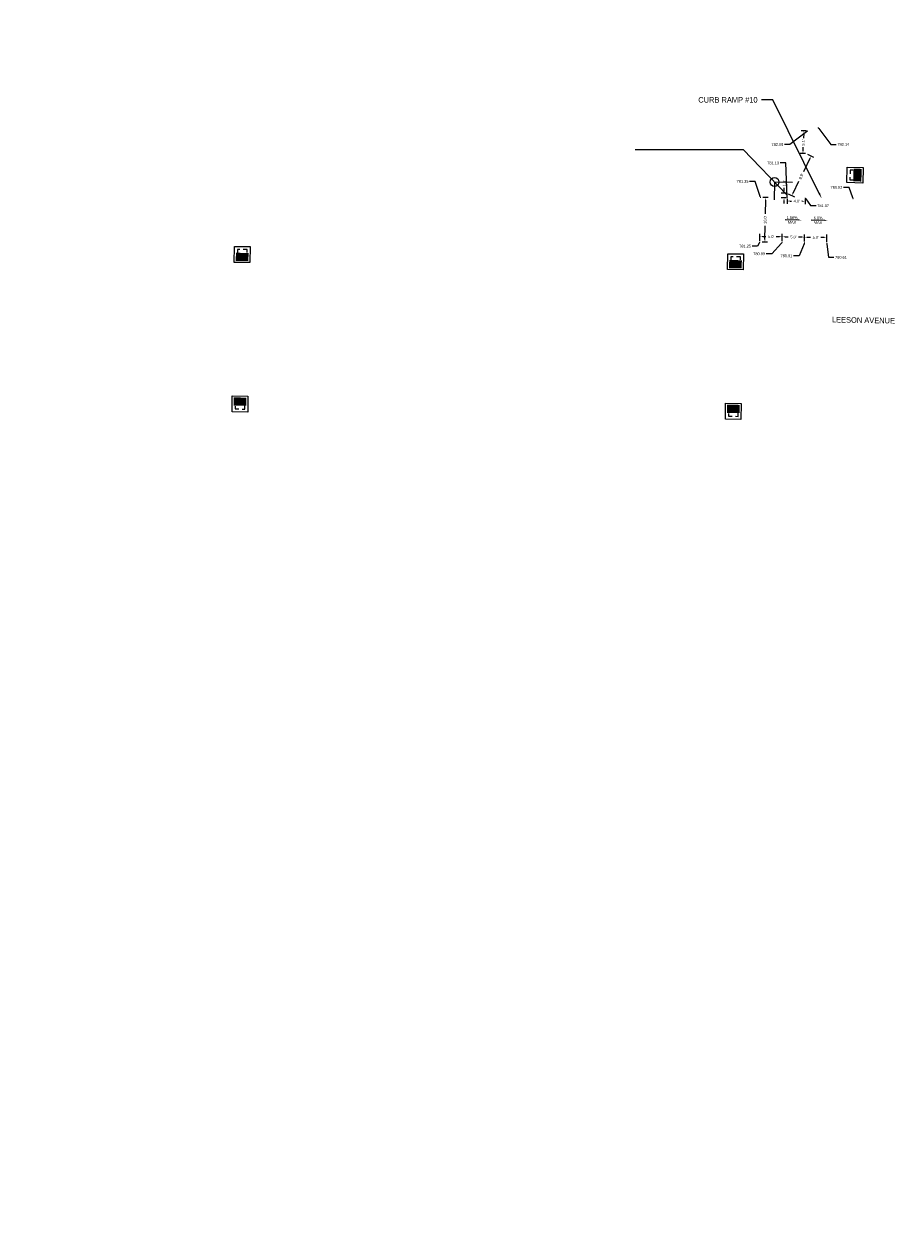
# Model space of a CAD drawing. Header units: feet. Extents: x 1384904 to 1390579, y 443400 to 444295.
# Tile 11 of 57: x 1387968 to 1388164, y 443763 to 444033. Entities that reach past the tile are written whole.
import ezdxf
from ezdxf import colors
from ezdxf.entities.mleader import LeaderData, LeaderLine
from ezdxf.math import Vec2, Vec3

# ---------------------------------------------------------------- set-up
doc = ezdxf.new("R2010")
doc.units = ezdxf.units.FT
doc.header["$MEASUREMENT"] = 0
doc.linetypes.add('drainage01', pattern=[1.6, 0.85, -0.75])
for name, color, linetype in [('DR_P_Cells', 1, 'Continuous'), ('DR_P_Storm_Sewer', 1, 'Continuous'), ('DT_P_Text', 3, 'Continuous'), ('PV_P_Text', 7, 'Continuous')]:
    doc.layers.add(name, color=color, linetype=linetype)
doc.styles.add('Slanted-Normal', font='font31.shx', dxfattribs={"height": 0.14})
doc.styles.get("Standard").update_dxf_attribs({"font": 'font31.shx'})
doc.dimstyles.get("Standard").update_dxf_attribs({"dimtxt": 0.18, "dimasz": 0.18, "dimexe": 0.18, "dimexo": 0.0625, "dimgap": 0.09, "dimtad": 0, "dimtih": 1, "dimtoh": 1, "dimdec": 4, "dimzin": 0, "dimdsep": 46, "dimtxsty": 'Standard', "dimcen": 0.09, "dimadec": 0, "dimazin": 0, "dimtfac": 1, "dimtdec": 4, "dimtofl": 0, "dimtmove": 0, "dimatfit": 3, "dimfxl": 1, "dimtolj": 1, "dimtzin": 0, "dimarcsym": 0})

# ---------------------------------------------------------------- blocks, each defined once
blk = doc.blocks.new('CB3A-P')
at = {"layer": 'Defpoints', "color": 20, "linetype": 'drainage01', "lineweight": 0}
blk.add_lwpolyline([(1.08, 1.12), (-1.08, 1.12), (-1.08, -1.12), (1.08, -1.12), (1.08, 1.12)], close=True, dxfattribs=at)
at = {"layer": 'DR_P_Cells', "color": 1, "linetype": 'Continuous', "lineweight": 13, "flags": 128}
blk.add_lwpolyline([(-1.75, 1.79), (1.75, 1.79), (1.75, -1.79), (-1.75, -1.79), (-1.75, 1.79)], close=True, dxfattribs=at)
at = {"layer": 'DR_P_Cells', "color": 1, "linetype": 'Continuous', "lineweight": 0, "extrusion": (0, 0, -1)}
blk.add_solid([(1.42, 0.37), (-1.42, 0.37), (1.42, -1.46), (-1.42, -1.46)], dxfattribs=at)
blk = doc.blocks.new('_Dot')
at = {"color": 0, "linetype": 'ByBlock', "lineweight": -2}
blk.add_line((-0.5, 0), (-1, 0), dxfattribs=at)
at = {"color": 0, "linetype": 'ByBlock', "const_width": 0.5}
blk.add_lwpolyline([(-0.25, 0, 1), (0.25, 0, 1)], format="xyb", close=True, dxfattribs=at)
blk = doc.blocks.new('*D963')
at = {"layer": 'Defpoints', "color": 0, "transparency": 16777216}
for p in [(1388134.4, 443994.3), (1388135.26, 443994.29), (1388135.12, 443984.29)]:
    blk.add_point(p, dxfattribs=at)
at = {"layer": 'PV_P_Text', "color": 0, "lineweight": -2, "transparency": 16777216}
for p, q in [((1388135.01, 443994.3), (1388133.77, 443994.31)), ((1388134.39, 443993.68), (1388134.34, 443990.64)), ((1388134.26, 443984.93), (1388134.3, 443987.97)), ((1388134.87, 443984.3), (1388133.63, 443984.31))]:
    blk.add_line(p, q, dxfattribs=at)
at = {"layer": 'PV_P_Text', "color": 0, "transparency": 16777216}
for points in [[(1388134.28, 443993.68), (1388134.49, 443993.68), (1388134.4, 443994.3)], [(1388134.16, 443984.93), (1388134.36, 443984.93), (1388134.25, 443984.31)]]:
    blk.add_solid(points, dxfattribs=at)
at = {"layer": 'PV_P_Text', "color": 0, "transparency": 16777216, "insert": (1388134.32, 443989.31), "char_height": 0.625, "attachment_point": 5, "rotation": 89.156}
blk.add_mtext("\\A1;10.0'", dxfattribs=at)
blk = doc.blocks.new('*D964')
at = {"layer": 'Defpoints', "color": 0, "transparency": 16777216}
for p in [(1388143.12, 443984.18), (1388148.12, 443984.1), (1388148.13, 443985.35)]:
    blk.add_point(p, dxfattribs=at)
at = {"layer": 'PV_P_Text', "color": 0, "lineweight": -2, "transparency": 16777216}
for p, q in [((1388143.12, 443984.43), (1388143.14, 443986.05)), ((1388148.12, 443984.35), (1388148.14, 443985.98)), ((1388143.76, 443985.42), (1388144.48, 443985.4)), ((1388147.51, 443985.36), (1388146.79, 443985.37))]:
    blk.add_line(p, q, dxfattribs=at)
at = {"layer": 'PV_P_Text', "color": 0, "transparency": 16777216}
for points in [[(1388143.76, 443985.52), (1388143.76, 443985.31), (1388143.13, 443985.42)], [(1388147.51, 443985.46), (1388147.51, 443985.26), (1388148.13, 443985.35)]]:
    blk.add_solid(points, dxfattribs=at)
at = {"layer": 'PV_P_Text', "color": 0, "transparency": 16777216, "insert": (1388145.63, 443985.39), "char_height": 0.625, "attachment_point": 5, "rotation": 359.156}
blk.add_mtext("\\A1;5.0'", dxfattribs=at)
blk = doc.blocks.new('*D969')
at = {"layer": 'Defpoints', "color": 0, "transparency": 16777216}
for p in [(1388133.12, 443984.32), (1388138.12, 443984.25), (1388138.14, 443985.5)]:
    blk.add_point(p, dxfattribs=at)
at = {"layer": 'PV_P_Text', "color": 0, "lineweight": -2, "transparency": 16777216}
for p, q in [((1388133.12, 443984.57), (1388133.15, 443986.2)), ((1388138.12, 443984.5), (1388138.14, 443986.13)), ((1388133.76, 443985.57), (1388134.48, 443985.56)), ((1388137.51, 443985.51), (1388136.79, 443985.52))]:
    blk.add_line(p, q, dxfattribs=at)
at = {"layer": 'PV_P_Text', "color": 0, "transparency": 16777216}
for points in [[(1388133.76, 443985.67), (1388133.76, 443985.46), (1388133.14, 443985.58)], [(1388137.51, 443985.62), (1388137.51, 443985.41), (1388138.14, 443985.5)]]:
    blk.add_solid(points, dxfattribs=at)
at = {"layer": 'PV_P_Text', "color": 0, "transparency": 16777216, "insert": (1388135.64, 443985.54), "char_height": 0.625, "attachment_point": 5, "rotation": 359.156}
blk.add_mtext("\\A1;5.0'", dxfattribs=at)
blk = doc.blocks.new('*D1062')
at = {"layer": 'Defpoints', "color": 0, "transparency": 16777216}
for p in [(1388138.12, 443984.25), (1388143.12, 443984.18), (1388143.13, 443985.43)]:
    blk.add_point(p, dxfattribs=at)
at = {"layer": 'PV_P_Text', "color": 0, "lineweight": -2, "transparency": 16777216}
for p, q in [((1388138.12, 443984.5), (1388138.14, 443986.13)), ((1388143.12, 443984.43), (1388143.14, 443986.05)), ((1388138.76, 443985.49), (1388139.48, 443985.48)), ((1388142.51, 443985.44), (1388141.79, 443985.45))]:
    blk.add_line(p, q, dxfattribs=at)
at = {"layer": 'PV_P_Text', "color": 0, "transparency": 16777216}
for points in [[(1388138.76, 443985.6), (1388138.76, 443985.39), (1388138.14, 443985.5)], [(1388142.51, 443985.54), (1388142.51, 443985.33), (1388143.13, 443985.43)]]:
    blk.add_solid(points, dxfattribs=at)
at = {"layer": 'PV_P_Text', "color": 0, "transparency": 16777216, "insert": (1388140.64, 443985.47), "char_height": 0.625, "attachment_point": 5, "rotation": 359.156}
blk.add_mtext("\\A1;5.0'", dxfattribs=at)
blk = doc.blocks.new('*D1064')
at = {"layer": 'Defpoints', "color": 0, "transparency": 16777216}
for p in [(1387540.98, 443974.54), (1387672.96, 443972.6), (1387677.04, 443965.29), (1390194.58, 443935.45), (1387670.01, 443772.37)]:
    blk.add_point(p, dxfattribs=at)
at = {"layer": 'DT_P_Text', "color": 0, "lineweight": -2, "transparency": 16777216}
for start, end in [(324.3381, 350.5889), (277.7229, 301.5818)]:
    blk.add_arc((1387672.96, 443972.6), 8.37, start, end, dxfattribs=at)
at = {"layer": 'DT_P_Text', "color": 0, "transparency": 16777216}
for points in [[(1387681.01, 443971.25), (1387681.43, 443971.21), (1387681.33, 443972.48)], [(1387674.1, 443964.1), (1387674.08, 443964.52), (1387672.84, 443964.23)]]:
    blk.add_solid(points, dxfattribs=at)
at = {"layer": 'DT_P_Text', "color": 0, "transparency": 16777216, "insert": (1387678.79, 443966.6), "char_height": 1.25, "attachment_point": 5}
blk.add_mtext('\\A1;90°0\'0"', dxfattribs=at)
blk = doc.blocks.new('*D1065')
at = {"layer": 'Defpoints', "color": 0, "transparency": 16777216}
for p in [(1387895.13, 444137.12), (1387540.98, 443974.54), (1387898.95, 443973.3), (1387891.7, 443959.38), (1390194.58, 443935.45)]:
    blk.add_point(p, dxfattribs=at)
at = {"layer": 'DT_P_Text', "color": 0, "lineweight": -2, "transparency": 16777216}
for start, end in [(56.546, 80.0108), (8.0373, 33.7515)]:
    blk.add_arc((1387891.89, 443969.37), 8.07, start, end, dxfattribs=at)
at = {"layer": 'DT_P_Text', "color": 0, "transparency": 16777216}
for points in [[(1387893.27, 443977.12), (1387893.31, 443977.53), (1387892.05, 443977.44)], [(1387900.09, 443970.52), (1387899.67, 443970.49), (1387899.96, 443969.26)]]:
    blk.add_solid(points, dxfattribs=at)
at = {"layer": 'DT_P_Text', "color": 0, "transparency": 16777216, "insert": (1387897.69, 443974.98), "char_height": 1.25, "attachment_point": 5}
blk.add_mtext('\\A1;89°44\'10"', dxfattribs=at)
blk = doc.blocks.new('*D1066')
at = {"layer": 'Defpoints', "color": 0, "transparency": 16777216}
for p in [(1388170.02, 444145.73), (1387540.98, 443974.54), (1388173.06, 443969.46), (1388165.39, 443955.34), (1390194.58, 443935.45)]:
    blk.add_point(p, dxfattribs=at)
at = {"layer": 'DT_P_Text', "color": 0, "lineweight": -2, "transparency": 16777216}
for start, end in [(55.6454, 80.1702), (7.5921, 34.109)]:
    blk.add_arc((1388165.63, 443965.34), 8.5, start, end, dxfattribs=at)
at = {"layer": 'DT_P_Text', "color": 0, "transparency": 16777216}
for points in [[(1388167.06, 443973.51), (1388167.1, 443973.92), (1388165.84, 443973.84)], [(1388174.26, 443966.48), (1388173.84, 443966.45), (1388174.13, 443965.22)]]:
    blk.add_solid(points, dxfattribs=at)
at = {"layer": 'DT_P_Text', "color": 0, "transparency": 16777216, "insert": (1388171.75, 443971.23), "char_height": 1.25, "attachment_point": 5}
blk.add_mtext('\\A1;89°27\'2"', dxfattribs=at)
blk = doc.blocks.new('*D1067')
at = {"layer": 'Defpoints', "color": 0, "transparency": 16777216}
for p in [(1387540.98, 443974.54), (1388536.58, 443959.88), (1388529.29, 443955.83), (1390194.58, 443935.45), (1388524.62, 443400.18)]:
    blk.add_point(p, dxfattribs=at)
at = {"layer": 'DT_P_Text', "color": 0, "lineweight": -2, "transparency": 16777216}
for start, end in [(187.7578, 214.0032), (236.0186, 260.174)]:
    blk.add_arc((1388536.58, 443959.88), 8.33, start, end, dxfattribs=at)
at = {"layer": 'DT_P_Text', "color": 0, "transparency": 16777216}
for points in [[(1388528.11, 443958.74), (1388528.53, 443958.76), (1388528.25, 443960)], [(1388535.18, 443951.87), (1388535.14, 443951.46), (1388536.4, 443951.54)]]:
    blk.add_solid(points, dxfattribs=at)
at = {"layer": 'DT_P_Text', "color": 0, "transparency": 16777216, "insert": (1388530.58, 443954.09), "char_height": 1.25, "attachment_point": 5}
blk.add_mtext('\\A1;89°37\'11"', dxfattribs=at)
blk = doc.blocks.new('*D1068')
at = {"layer": 'Defpoints', "color": 0, "transparency": 16777216}
for p in [(1388548.53, 444294.6), (1387540.98, 443974.54), (1388551.28, 443965.87), (1388540.11, 443949.82), (1390194.58, 443935.45)]:
    blk.add_point(p, dxfattribs=at)
at = {"layer": 'DT_P_Text', "color": 0, "lineweight": -2, "transparency": 16777216}
for start, end in [(51.56, 82.8622), (4.8957, 37.0861)]:
    blk.add_arc((1388540.36, 443959.82), 12.48, start, end, dxfattribs=at)
at = {"layer": 'DT_P_Text', "color": 0, "transparency": 16777216}
for points in [[(1388541.89, 443972), (1388541.92, 443972.41), (1388540.66, 443972.3)], [(1388553, 443960.89), (1388552.59, 443960.88), (1388552.84, 443959.64)]]:
    blk.add_solid(points, dxfattribs=at)
at = {"layer": 'DT_P_Text', "color": 0, "transparency": 16777216, "insert": (1388549.36, 443968.47), "char_height": 1.25, "attachment_point": 5}
blk.add_mtext('\\A1;89°26\'46"', dxfattribs=at)
blk = doc.blocks.new('*D1069')
at = {"layer": 'Defpoints', "color": 0, "transparency": 16777216}
for p in [(1387540.98, 443974.54), (1388891.87, 443954.64), (1388895.84, 443947.51), (1390194.58, 443935.45), (1388883.33, 443416.88)]:
    blk.add_point(p, dxfattribs=at)
at = {"layer": 'DT_P_Text', "color": 0, "lineweight": -2, "transparency": 16777216}
for start, end in [(324.5503, 350.3708), (277.8746, 301.1614)]:
    blk.add_arc((1388891.87, 443954.64), 8.16, start, end, dxfattribs=at)
at = {"layer": 'DT_P_Text', "color": 0, "transparency": 16777216}
for points in [[(1388899.71, 443953.3), (1388900.13, 443953.26), (1388900.03, 443954.52)], [(1388893, 443946.35), (1388892.98, 443946.77), (1388891.74, 443946.48)]]:
    blk.add_solid(points, dxfattribs=at)
at = {"layer": 'DT_P_Text', "color": 0, "transparency": 16777216, "insert": (1388897.55, 443948.78), "char_height": 1.25, "attachment_point": 5}
blk.add_mtext('\\A1;90°3\'59"', dxfattribs=at)
blk = doc.blocks.new('*D1070')
at = {"layer": 'Defpoints', "color": 0, "transparency": 16777216}
for p in [(1389005.13, 444177.18), (1387540.98, 443974.54), (1389009.17, 443958.89), (1388998.33, 443943.07), (1390194.58, 443935.45)]:
    blk.add_point(p, dxfattribs=at)
at = {"layer": 'DT_P_Text', "color": 0, "lineweight": -2, "transparency": 16777216}
for start, end in [(51.7097, 82.387), (5.1056, 36.7305)]:
    blk.add_arc((1388998.62, 443953.07), 12.04, start, end, dxfattribs=at)
at = {"layer": 'DT_P_Text', "color": 0, "transparency": 16777216}
for points in [[(1389000.2, 443964.8), (1389000.24, 443965.21), (1388998.97, 443965.11)], [(1389010.83, 443954.15), (1389010.41, 443954.13), (1389010.66, 443952.89)]]:
    blk.add_solid(points, dxfattribs=at)
at = {"layer": 'DT_P_Text', "color": 0, "transparency": 16777216, "insert": (1389007.32, 443961.4), "char_height": 1.25, "attachment_point": 5}
blk.add_mtext('\\A1;89°10\'51"', dxfattribs=at)
blk = doc.blocks.new('*D1071')
at = {"layer": 'Defpoints', "color": 0, "transparency": 16777216}
for p in [(1389529.02, 444160.85), (1387540.98, 443974.54), (1389519.6, 443952.65), (1389523.36, 443935.34), (1390194.58, 443935.45)]:
    blk.add_point(p, dxfattribs=at)
at = {"layer": 'DT_P_Text', "color": 0, "lineweight": -2, "transparency": 16777216}
for start, end in [(97.1524, 121.1449), (144.1097, 170.5654)]:
    blk.add_arc((1389523.61, 443945.34), 8.34, start, end, dxfattribs=at)
at = {"layer": 'DT_P_Text', "color": 0, "transparency": 16777216}
for points in [[(1389522.56, 443953.82), (1389522.58, 443953.41), (1389523.82, 443953.68)], [(1389515.59, 443946.68), (1389515.17, 443946.72), (1389515.27, 443945.46)]]:
    blk.add_solid(points, dxfattribs=at)
at = {"layer": 'DT_P_Text', "color": 0, "transparency": 16777216, "insert": (1389517.83, 443951.35), "char_height": 1.25, "attachment_point": 5}
blk.add_mtext('\\A1;90°35\'39"', dxfattribs=at)
blk = doc.blocks.new('*D1096')
at = {"layer": 'Defpoints', "color": 0, "transparency": 16777216}
for p in [(1388139.26, 443994.23, 1563.31), (1388143.26, 443994.17, 1563.31), (1388143.25, 443993.46)]:
    blk.add_point(p, dxfattribs=at)
at = {"layer": 'PV_P_Text', "color": 0, "lineweight": -2, "transparency": 16777216}
for p, q in [((1388139.26, 443993.98), (1388139.24, 443992.89)), ((1388143.26, 443993.92), (1388143.24, 443992.83)), ((1388139.88, 443993.51), (1388140.23, 443993.5)), ((1388142.63, 443993.47), (1388142.55, 443993.47))]:
    blk.add_line(p, q, dxfattribs=at)
at = {"layer": 'PV_P_Text', "color": 0, "transparency": 16777216}
for points in [[(1388139.88, 443993.61), (1388139.88, 443993.4), (1388139.25, 443993.52)], [(1388142.63, 443993.57), (1388142.63, 443993.36), (1388143.25, 443993.46)]]:
    blk.add_solid(points, dxfattribs=at)
at = {"layer": 'PV_P_Text', "color": 0, "transparency": 16777216, "insert": (1388141.39, 443993.49), "char_height": 0.625, "attachment_point": 5, "rotation": 359.156}
blk.add_mtext("\\A1;4.0'", dxfattribs=at)
blk = doc.blocks.new('*D1097')
at = {"layer": 'Defpoints', "color": 0, "transparency": 16777216}
for p in [(1388143, 444009.23), (1388143.8, 444009.2, 1563.31), (1388143.57, 444004.11, 1563.31)]:
    blk.add_point(p, dxfattribs=at)
at = {"layer": 'PV_P_Text', "color": 0, "lineweight": -2, "transparency": 16777216}
for p, q in [((1388143.55, 444009.21), (1388142.38, 444009.26)), ((1388142.97, 444008.61), (1388142.93, 444007.62)), ((1388142.8, 444004.78), (1388142.84, 444005.61)), ((1388143.32, 444004.13), (1388142.14, 444004.18))]:
    blk.add_line(p, q, dxfattribs=at)
at = {"layer": 'PV_P_Text', "color": 0, "transparency": 16777216}
for points in [[(1388142.87, 444008.61), (1388143.08, 444008.6), (1388143, 444009.23)], [(1388142.69, 444004.78), (1388142.9, 444004.77), (1388142.77, 444004.15)]]:
    blk.add_solid(points, dxfattribs=at)
at = {"layer": 'PV_P_Text', "color": 0, "transparency": 16777216, "insert": (1388142.88, 444006.62), "char_height": 0.625, "attachment_point": 5, "rotation": 87.3922}
blk.add_mtext("\\A1;5.1'", dxfattribs=at)
blk = doc.blocks.new('*D1098')
at = {"layer": 'Defpoints', "color": 0, "transparency": 16777216}
for p in [(1388143.57, 444004.11, 1563.31), (1388144.59, 444003.62), (1388139.28, 443995.23, 1563.31)]:
    blk.add_point(p, dxfattribs=at)
at = {"layer": 'PV_P_Text', "color": 0, "lineweight": -2, "transparency": 16777216}
for p, q in [((1388144.32, 444003.06), (1388142.87, 444000.05)), ((1388143.79, 444004.01), (1388145.15, 444003.35)), ((1388140.58, 443995.3), (1388141.88, 443998)), ((1388139.5, 443995.12), (1388140.87, 443994.47))]:
    blk.add_line(p, q, dxfattribs=at)
at = {"layer": 'PV_P_Text', "color": 0, "transparency": 16777216}
for points in [[(1388144.23, 444003.1), (1388144.41, 444003.01), (1388144.59, 444003.62)], [(1388140.48, 443995.35), (1388140.67, 443995.26), (1388140.3, 443994.74)]]:
    blk.add_solid(points, dxfattribs=at)
at = {"layer": 'PV_P_Text', "color": 0, "transparency": 16777216, "insert": (1388142.37, 443999.03), "char_height": 0.625, "attachment_point": 5, "rotation": 64.2324}
blk.add_mtext("\\A1;9.9'", dxfattribs=at)
blk = doc.blocks.new('*D1099')
at = {"layer": 'Defpoints', "color": 0, "transparency": 16777216}
for p in [(1388138.56, 443995.24), (1388139.26, 443994.23, 1563.31), (1388139.28, 443995.23, 1563.31)]:
    blk.add_point(p, dxfattribs=at)
at = {"layer": 'PV_P_Text', "color": 0, "lineweight": -2, "transparency": 16777216}
for p, q in [((1388139.01, 443994.24), (1388137.92, 443994.25)), ((1388139.03, 443995.24), (1388137.93, 443995.25)), ((1388138.57, 443995.87), (1388138.57, 443996.49)), ((1388138.53, 443993.62), (1388138.52, 443992.99))]:
    blk.add_line(p, q, dxfattribs=at)
at = {"layer": 'PV_P_Text', "color": 0, "transparency": 16777216}
for points in [[(1388138.43, 443993.62), (1388138.64, 443993.62), (1388138.54, 443994.24)], [(1388138.46, 443995.87), (1388138.67, 443995.87), (1388138.56, 443995.24)]]:
    blk.add_solid(points, dxfattribs=at)
at = {"layer": 'PV_P_Text', "color": 0, "transparency": 16777216, "insert": (1388138.59, 443997.52), "char_height": 0.625, "attachment_point": 5, "rotation": 89.156}
blk.add_mtext("\\A1;1.0'", dxfattribs=at)

msp = doc.modelspace()

# ---------------------------------------------------------------- linework, layer by layer
at = {"layer": 'DT_P_Text'}
for points in [[(1388105.1577, 444005.09691), (1388129.36917, 444005.09691)], [(1388139.1829, 443994.89224), (1388129.36917, 444005.09691)], [(1388140.40905, 443997.67807), (1388136.41024, 443997.77535), (1388136.35131, 443993.77579)]]:
    msp.add_lwpolyline(points, dxfattribs=at)
msp.add_circle((1388136.41024, 443997.77535), 1, dxfattribs=at)
at = {"layer": 'PV_P_Text', "linetype": 'ByBlock', "lineweight": -2}
for points in [[(1388141.84816, 443989.24793), (1388138.81847, 443989.29256)], [(1388147.6845, 443989.16998), (1388144.65481, 443989.21461)]]:
    msp.add_lwpolyline(points, dxfattribs=at)
at = {"layer": 'PV_P_Text'}
for points in [[(1388141.8497, 443989.35208), (1388142.47309, 443989.23872), (1388141.84663, 443989.14377)], [(1388147.68603, 443989.27414), (1388148.30943, 443989.16077), (1388147.68296, 443989.06582)]]:
    msp.add_solid(points, dxfattribs=at)

# ---------------------------------------------------------------- block references
at = {"layer": 'DR_P_Storm_Sewer', "color": 1}
for p, rotation in [((1388154.45355, 443999.337, 781.02805), 88.60642567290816), ((1388017.0995, 443981.53113, 781.75465), 359.1559593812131), ((1388127.66331, 443979.90226, 781.22876), 359.1559590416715), ((1388016.60602, 443948.03476, 781.64485), 179.1559587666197), ((1388127.16982, 443946.4059, 781.11896), 179.1559593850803)]:
    msp.add_blockref('CB3A-P', p, dxfattribs=dict(at, rotation=rotation))

# ---------------------------------------------------------------- texts
at = {"layer": 'DT_P_Text', "insert": (1388149.29753, 443967.57288, 781.21653), "char_height": 1.25, "width": 29.678584, "attachment_point": 1, "rotation": 358.9618461, "style": 'Slanted-Normal'}
msp.add_mtext('LEESON AVENUE', dxfattribs=at)
at = {"layer": 'PV_P_Text', "char_height": 0.625, "attachment_point": 5, "rotation": 359.1559594}
for s, insert in [('1.56%', (1388140.34077, 443989.77656)), ('MAX', (1388140.32586, 443988.76393)), ('6.0%', (1388146.17711, 443989.69861)), ('MAX', (1388146.16219, 443988.68598))]:
    msp.add_mtext(s, dxfattribs=dict(at, insert=insert))

# ---------------------------------------------------------------- dimensions: what is measured, and where the dimension line sits
at = {"layer": 'DT_P_Text'}
for base, line1, line2, picture, middle in [((1388551.27813, 443965.86722), ((1387540.978, 443974.544), (1390194.57763, 443935.45023)), ((1388540.11322, 443949.82405), (1388548.52762, 444294.60374)), '*D1068', (1388549.35503, 443968.47325)), ((1389009.16818, 443958.8865), ((1387540.978, 443974.544), (1390194.57763, 443935.45023)), ((1388998.33294, 443943.07455), (1389005.1309, 444177.17687)), '*D1070', (1389007.32318, 443961.39682)), ((1389519.59746, 443952.65059), ((1387540.978, 443974.544), (1390194.57763, 443935.45023)), ((1389523.36155, 443935.33874), (1389529.02312, 444160.85051)), '*D1071', (1389517.83048, 443951.35217)), ((1388173.06391, 443969.45743), ((1387540.978, 443974.544), (1390194.57763, 443935.45023)), ((1388165.38689, 443955.34459), (1388170.01841, 444145.72851)), '*D1066', (1388171.75473, 443971.23141)), ((1387898.94504, 443973.29609), ((1387540.978, 443974.544), (1390194.57763, 443935.45023)), ((1387891.69628, 443959.37596), (1387895.13342, 444137.11607)), '*D1065', (1387897.69389, 443974.98408)), ((1387677.04029, 443965.2921), ((1387670.0134, 443772.37098), (1387672.96367, 443972.59925)), ((1387540.978, 443974.544), (1390194.57763, 443935.45023)), '*D1064', (1387678.79269, 443966.5962)), ((1388529.29261, 443955.83234), ((1388524.61868, 443400.17799), (1388536.57959, 443959.87645)), ((1387540.978, 443974.544), (1390194.57763, 443935.45023)), '*D1067', (1388530.58119, 443954.09076)), ((1388895.84236, 443947.5127), ((1387540.978, 443974.544), (1390194.57763, 443935.45023)), ((1388883.32531, 443416.87915), (1388891.87229, 443954.64389)), '*D1069', (1388897.55345, 443948.78426))]:
    dim = msp.add_angular_dim_2l(base=base, line1=line1, line2=line2, dimstyle='Standard', override={"dimscale": 10, "dimtxt": 0.125, "dimasz": 0.125, "dimgap": 0.05, "dimaunit": 1, "dimadec": 3}, dxfattribs=at)
    dim.commit()
    dim.dimension.update_dxf_attribs({"geometry": picture, "text_midpoint": middle})
at = {"layer": 'PV_P_Text'}
for base, p1, p2, angle, picture, middle in [((1388142.99986, 444009.23335, -1563.311), (1388143.56653, 444004.11487), (1388143.798, 444009.197), 87.3922263, '*D1097', (1388142.88061, 444006.61521, -1563.311)), ((1388144.59178, 444003.61996, -1563.311), (1388139.27898, 443995.23282), (1388143.56653, 444004.11487), 64.2324041, '*D1098', (1388142.37467, 443999.02701, -1563.311)), ((1388138.55638, 443995.24347, -1563.311), (1388139.26424, 443994.23293), (1388139.27898, 443995.23282), 89.1559594, '*D1099', (1388138.58998, 443997.52447, -1563.311)), ((1388143.25327, 443993.45829, -1563.311), (1388139.26424, 443994.23293), (1388143.26381, 443994.17401), 359.1559594, '*D1096', (1388141.39203, 443993.48571, -1563.311))]:
    dim = msp.add_linear_dim(base=base, p1=p1, p2=p2, angle=angle, text="<>'", dimstyle='Standard', override={"dimscale": 5, "dimtxt": 0.125, "dimasz": 0.125, "dimexe": 0.125, "dimexo": 0.05, "dimgap": 0.05, "dimtih": 0, "dimtoh": 0, "dimdec": 1}, dxfattribs=at)
    dim.commit()
    dim.dimension.update_dxf_attribs({"geometry": picture, "text_midpoint": middle, "dimtype": 161})
for p1, p2, distance, picture, middle in [((1388135.11737, 443984.29294), (1388135.26468, 443994.29185), 0.86736, '*D963', (1388134.32376, 443989.30517)), ((1388133.11759, 443984.3224), (1388138.11705, 443984.24874), 1.25376, '*D969', (1388135.63579, 443985.5392)), ((1388138.11705, 443984.24874), (1388143.1165, 443984.17509), 1.25376, '*D1062', (1388140.63524, 443985.46555)), ((1388143.1165, 443984.17509), (1388148.11596, 443984.10144), 1.24968, '*D964', (1388145.63464, 443985.3878))]:
    dim = msp.add_aligned_dim(p1=p1, p2=p2, distance=distance, text="<>'", dimstyle='Standard', override={"dimscale": 5, "dimtxt": 0.125, "dimasz": 0.125, "dimexe": 0.125, "dimexo": 0.05, "dimgap": 0.05, "dimtih": 0, "dimtoh": 0, "dimdec": 1}, dxfattribs=at)
    dim.commit()
    dim.dimension.update_dxf_attribs({"geometry": picture, "text_midpoint": middle})

# ---------------------------------------------------------------- leaders
at = {"layer": 'DT_P_Text'}
ml = msp.add_multileader_mtext('Standard', dxfattribs=at)
ml.set_content('CURB RAMP #10', color=256)
ml.set_leader_properties()
ml.build(insert=Vec2(0, 0))
ml.multileader.update_dxf_attribs({"text_right_attachment_type": 2, "dogleg_length": 0.25, "arrow_head_size": 1.25, "scale": 10})
ctx = ml.context
ctx.base_point, ctx.scale, ctx.char_height, ctx.arrow_head_size, ctx.landing_gap_size, ctx.plane_origin = Vec3(1388117.7493, 444016.19043), 10, 1.25, 1.25, 0.9, Vec3(1388146.9744, 443994.11934)
ctx.right_attachment, ctx.text_align_type = 2, 2
notes = []
notes.append((ctx, [(0, (1, 1, 0), (1388136.00763, 444016.19043), (-1, 0), 2.5, [(0, [(1388146.9744, 443994.11934)], 0, [])])]))
ctx.mtext.insert, ctx.mtext.alignment, ctx.mtext.flow_direction = Vec3(1388132.60763, 444016.81543), 3, 5
at = {"layer": 'PV_P_Text'}
ml = msp.add_multileader_mtext('Standard', dxfattribs=at)
ml.set_content('782.14', color=256)
ml.set_leader_properties()
ml.set_arrow_properties(name='DOT')
ml.build(insert=Vec2(0, 0))
ml.multileader.update_dxf_attribs({"text_right_attachment_type": 2, "dogleg_length": 0.25, "arrow_head_size": 0.25, "scale": 5})
ctx = ml.context
ctx.base_point, ctx.scale, ctx.char_height, ctx.arrow_head_size, ctx.landing_gap_size, ctx.plane_origin = Vec3(1388150.25415, 444006.20886), 5, 0.625, 0.25, 0.25, Vec3(1388146.174, 444009.948)
ctx.right_attachment = 2
notes.append((ctx, [(1, (1, 1, 0), (1388149.00415, 444006.20886), (1, 0), 1.25, [(0, [(1388146.174, 444009.948)], 0, [])])]))
ctx.mtext.insert, ctx.mtext.flow_direction = Vec3(1388150.50415, 444006.52136), 5
ml = msp.add_multileader_mtext('Standard', dxfattribs=at)
ml.set_content('782.09', color=256)
ml.set_leader_properties()
ml.set_arrow_properties(name='DOT')
ml.build(insert=Vec2(0, 0))
ml.multileader.update_dxf_attribs({"text_right_attachment_type": 2, "dogleg_length": 0.25, "arrow_head_size": 0.25, "scale": 5})
ctx = ml.context
ctx.base_point, ctx.scale, ctx.char_height, ctx.arrow_head_size, ctx.landing_gap_size, ctx.plane_origin = Vec3(1388135.0357, 444006.17535), 5, 0.625, 0.25, 0.25, Vec3(1388143.798, 444009.197)
ctx.right_attachment, ctx.text_align_type = 2, 2
notes.append((ctx, [(0, (1, 1, 0), (1388139.86109, 444006.17535), (-1, 0), 1.25, [(0, [(1388143.798, 444009.197)], 0, [])])]))
ctx.mtext.insert, ctx.mtext.alignment, ctx.mtext.flow_direction = Vec3(1388138.36109, 444006.48785), 3, 5
ml = msp.add_multileader_mtext('Standard', dxfattribs=at)
ml.set_content('781.13', color=256)
ml.set_leader_properties()
ml.set_arrow_properties(name='DOT')
ml.build(insert=Vec2(0, 0))
ml.multileader.update_dxf_attribs({"text_right_attachment_type": 2, "dogleg_length": 0.25, "arrow_head_size": 0.25, "scale": 5})
ctx = ml.context
ctx.base_point, ctx.scale, ctx.char_height, ctx.arrow_head_size, ctx.landing_gap_size, ctx.plane_origin = Vec3(1388134.63328, 444002.04388), 5, 0.625, 0.25, 0.25, Vec3(1388139.95699, 443994.21792)
ctx.right_attachment, ctx.text_align_type = 2, 2
notes.append((ctx, [(0, (1, 1, 0), (1388138.92296, 444002.04388), (-1, 0), 1.25, [(0, [(1388139.26424, 443994.23293)], 0, [])])]))
ctx.mtext.insert, ctx.mtext.alignment, ctx.mtext.flow_direction = Vec3(1388137.42296, 444002.35638), 3, 5
ml = msp.add_multileader_mtext('Standard', dxfattribs=at)
ml.set_content('781.35', color=256)
ml.set_leader_properties()
ml.set_arrow_properties(name='DOT')
ml.build(insert=Vec2(0, 0))
ml.multileader.update_dxf_attribs({"text_right_attachment_type": 2, "dogleg_length": 0.25, "arrow_head_size": 0.25, "scale": 5})
ctx = ml.context
ctx.base_point, ctx.scale, ctx.char_height, ctx.arrow_head_size, ctx.landing_gap_size, ctx.plane_origin = Vec3(1388127.513, 443997.92543), 5, 0.625, 0.25, 0.25, Vec3(1388133.2649, 443994.32131)
ctx.right_attachment, ctx.text_align_type = 2, 2
notes.append((ctx, [(0, (1, 1, 0), (1388132.05566, 443997.92543), (-1, 0), 1.25, [(0, [(1388133.2649, 443994.32131)], 0, [])])]))
ctx.mtext.insert, ctx.mtext.alignment, ctx.mtext.flow_direction = Vec3(1388130.55566, 443998.23793), 3, 5
ml = msp.add_multileader_mtext('Standard', dxfattribs=at)
ml.set_content('780.52', color=256)
ml.set_leader_properties()
ml.set_arrow_properties(name='DOT')
ml.build(insert=Vec2(0, 0))
ml.multileader.update_dxf_attribs({"text_right_attachment_type": 2, "dogleg_length": 0.25, "arrow_head_size": 0.25, "scale": 5})
ctx = ml.context
ctx.base_point, ctx.scale, ctx.char_height, ctx.arrow_head_size, ctx.landing_gap_size, ctx.plane_origin = Vec3(1388148.27423, 443996.56766), 5, 0.625, 0.25, 0.25, Vec3(1388158.35264, 443993.93943)
ctx.right_attachment, ctx.text_align_type = 2, 2
notes.append((ctx, [(0, (1, 1, 0), (1388153.10459, 443996.56766), (-1, 0), 1.25, [(0, [(1388154.01321, 443994.01564)], 0, [])])]))
ctx.mtext.insert, ctx.mtext.alignment, ctx.mtext.flow_direction = Vec3(1388151.60459, 443996.88016), 3, 5
ml = msp.add_multileader_mtext('Standard', dxfattribs=at)
ml.set_content('781.07', color=256)
ml.set_leader_properties()
ml.set_arrow_properties(name='DOT')
ml.build(insert=Vec2(0, 0))
ml.multileader.update_dxf_attribs({"text_right_attachment_type": 2, "dogleg_length": 0.25, "arrow_head_size": 0.25, "scale": 5})
ctx = ml.context
ctx.base_point, ctx.scale, ctx.char_height, ctx.arrow_head_size, ctx.landing_gap_size, ctx.plane_origin = Vec3(1388145.71915, 443992.4871), 5, 0.625, 0.25, 0.25, Vec3(1388143.95663, 443994.1638)
ctx.right_attachment = 2
notes.append((ctx, [(1, (1, 1, 0), (1388144.46915, 443992.4871), (1, 0), 1.25, [(0, [(1388143.26381, 443994.17401)], 0, [])])]))
ctx.mtext.insert, ctx.mtext.flow_direction = Vec3(1388145.96915, 443992.7996), 5
ml = msp.add_multileader_mtext('Standard', dxfattribs=at)
ml.set_content('781.25', color=256)
ml.set_leader_properties()
ml.set_arrow_properties(name='DOT')
ml.build(insert=Vec2(0, 0))
ml.multileader.update_dxf_attribs({"text_right_attachment_type": 2, "dogleg_length": 0.25, "arrow_head_size": 0.25, "scale": 5})
ctx = ml.context
ctx.base_point, ctx.scale, ctx.char_height, ctx.arrow_head_size, ctx.landing_gap_size, ctx.plane_origin = Vec3(1388128.10166, 443983.41431), 5, 0.625, 0.25, 0.25, Vec3(1388133.11759, 443984.3224)
ctx.right_attachment, ctx.text_align_type = 2, 2
notes.append((ctx, [(0, (1, 1, 0), (1388132.62448, 443983.41431), (-1, 0), 1.25, [(0, [(1388133.11759, 443984.3224)], 0, [])])]))
ctx.mtext.insert, ctx.mtext.alignment, ctx.mtext.flow_direction = Vec3(1388131.12448, 443983.72681), 3, 5
ml = msp.add_multileader_mtext('Standard', dxfattribs=at)
ml.set_content('780.99', color=256)
ml.set_leader_properties()
ml.set_arrow_properties(name='DOT')
ml.build(insert=Vec2(0, 0))
ml.multileader.update_dxf_attribs({"text_right_attachment_type": 2, "dogleg_length": 0.25, "arrow_head_size": 0.25, "scale": 5})
ctx = ml.context
ctx.base_point, ctx.scale, ctx.char_height, ctx.arrow_head_size, ctx.landing_gap_size, ctx.plane_origin = Vec3(1388130.94324, 443981.69822), 5, 0.625, 0.25, 0.25, Vec3(1388136.81008, 443984.268)
ctx.right_attachment, ctx.text_align_type = 2, 2
notes.append((ctx, [(0, (1, 1, 0), (1388135.78848, 443981.69822), (-1, 0), 1.25, [(0, [(1388138.11705, 443984.24874)], 0, [])])]))
ctx.mtext.insert, ctx.mtext.alignment, ctx.mtext.flow_direction = Vec3(1388134.28848, 443982.01072), 3, 5
ml = msp.add_multileader_mtext('Standard', dxfattribs=at)
ml.set_content('780.91', color=256)
ml.set_leader_properties()
ml.set_arrow_properties(name='DOT')
ml.build(insert=Vec2(0, 0))
ml.multileader.update_dxf_attribs({"text_right_attachment_type": 2, "dogleg_length": 0.25, "arrow_head_size": 0.25, "scale": 5})
ctx = ml.context
ctx.base_point, ctx.scale, ctx.char_height, ctx.arrow_head_size, ctx.landing_gap_size, ctx.plane_origin = Vec3(1388137.26254, 443981.24282), 5, 0.625, 0.25, 0.25, Vec3(1388141.80953, 443984.19434)
ctx.right_attachment, ctx.text_align_type = 2, 2
notes.append((ctx, [(0, (1, 1, 0), (1388141.89449, 443981.24282), (-1, 0), 1.25, [(0, [(1388143.1165, 443984.17509)], 0, [])])]))
ctx.mtext.insert, ctx.mtext.alignment, ctx.mtext.flow_direction = Vec3(1388140.39449, 443981.55532), 3, 5
ml = msp.add_multileader_mtext('Standard', dxfattribs=at)
ml.set_content('780.61', color=256)
ml.set_leader_properties()
ml.set_arrow_properties(name='DOT')
ml.build(insert=Vec2(0, 0))
ml.multileader.update_dxf_attribs({"text_right_attachment_type": 2, "dogleg_length": 0.25, "arrow_head_size": 0.25, "scale": 5})
ctx = ml.context
ctx.base_point, ctx.scale, ctx.char_height, ctx.arrow_head_size, ctx.landing_gap_size, ctx.plane_origin = Vec3(1388149.72777, 443980.90623), 5, 0.625, 0.25, 0.25, Vec3(1388148.11596, 443984.10144)
ctx.right_attachment = 2
notes.append((ctx, [(1, (1, 1, 0), (1388148.47777, 443980.90623), (1, 0), 1.25, [(0, [(1388148.11596, 443984.10144)], 0, [])])]))
ctx.mtext.insert, ctx.mtext.flow_direction = Vec3(1388149.97777, 443981.21873), 5
for ctx, leaders in notes:
    for number, flags, end, landing, length, lines in leaders:
        leader = LeaderData()
        leader.index, (leader.has_last_leader_line, leader.has_dogleg_vector, leader.attachment_direction) = number, flags
        leader.last_leader_point, leader.dogleg_vector, leader.dogleg_length = Vec3(end), Vec3(landing), length
        for number, points, colour, breaks in lines:
            line = LeaderLine()
            line.index, line.vertices, line.color, line.breaks = number, Vec3.list(points), colors.encode_raw_color(colour), breaks
            leader.lines.append(line)
        ctx.leaders.append(leader)

doc.saveas('drawing.dxf')
